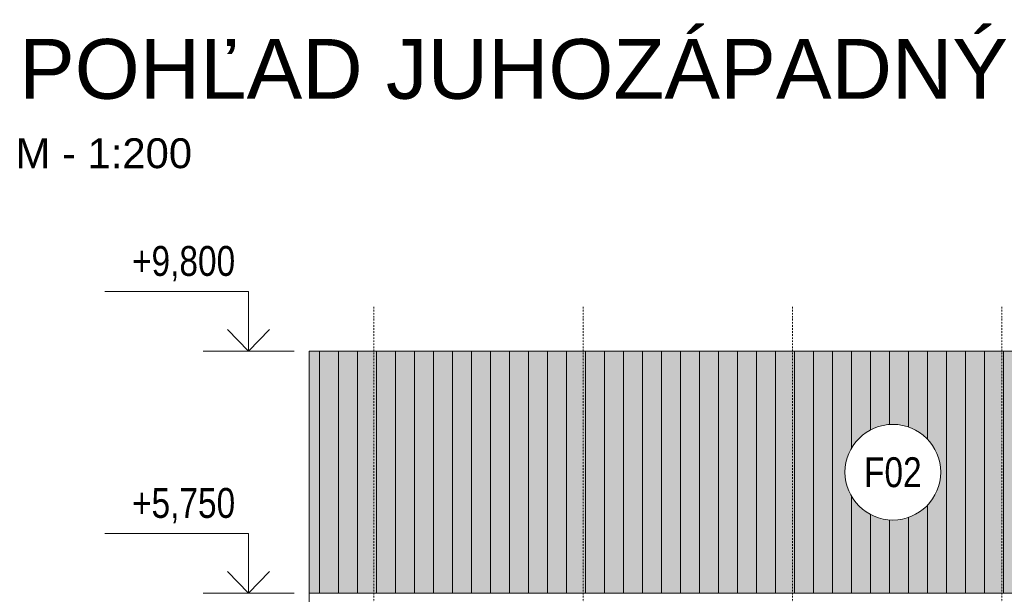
# Model space of a CAD drawing. Header units: millimetres. Extents: x -304119 to 197109, y 7818 to 249585.
# Tile 8 of 42: x -167888 to -151430, y 36563 to 46176. Entities that reach past the tile are written whole.
import ezdxf
from ezdxf.enums import TextEntityAlignment as Align

# ---------------------------------------------------------------- set-up
doc = ezdxf.new("R2010")
doc.units = ezdxf.units.MM
doc.set_wipeout_variables(frame=1)
doc.linetypes.add('DASHDOT', pattern=[25.4, 12.7, -6.35, 0, -6.35])
doc.linetypes.add('DOT', pattern=[6.35, 0, -6.35])
for name, color, linetype, lineweight in [('CKBUBLINY', 252, 'Continuous', 5), ('CKBUBLINY_POPIS', 252, 'Continuous', 5), ('CKKOTY_VYS', 252, 'Continuous', 5), ('CKRASTR', 252, 'DASHDOT', 5), ('CKSTENY_PODROVINOU', 252, 'Continuous', 5), ('CKSTENY_POHLED', 252, 'Continuous', 5), ('CKSTENY_SRAF', 252, 'Continuous', 5), ('CKTEXTY_MALE', 252, 'Continuous', 5), ('CKTEXTY_STREDNI', 252, 'Continuous', 5)]:
    doc.layers.add(name, color=color, linetype=linetype, lineweight=lineweight)
doc.layers.add('CKNETISK', color=252, linetype='Continuous', lineweight=5, plot=False)
doc.styles.get("Standard").update_dxf_attribs({"font": 'arial.ttf'})

# ---------------------------------------------------------------- blocks, each defined once
blk = doc.blocks.new('CK2D_HEIGHTDIM_E7E90077-A346-4FA0-BE6B-16243E22FE2E')
at = {"color": 0, "linetype": 'ByBlock', "lineweight": -2, "transparency": 16777216}
blk.add_lwpolyline([(-1.75, 1.8), (0, 0), (1.75, 1.8), (0, 0), (0, 5), (12, 5)], dxfattribs=at)
at = {"color": 0, "linetype": 'ByBlock', "lineweight": -2, "transparency": 16777216, "width": 0.8}
blk.add_attdef('VÝŠKA', text='', height=2.5, dxfattribs=at).set_placement((1.25, 5.8), align=Align.BOTTOM_LEFT)
at = {"color": 0, "linetype": 'ByBlock', "lineweight": -2, "transparency": 16777216, "width": 0.8, "flags": 8}
blk.add_attdef('OZNAČENIE', text='', height=2.5, dxfattribs=at).set_placement((1.25, 4.2), align=Align.TOP_LEFT)
at = {"layer": 'CKNETISK', "width": 0.8, "flags": 8}
blk.add_attdef('ZAOKRÚHĽOVANIE', text='', height=2.5, dxfattribs=at).set_placement((13.25, 5.8), align=Align.BOTTOM_LEFT)
blk = doc.blocks.new('CK_BUBBLE_1_0_0_W')
at = {"color": 0, "linetype": 'ByBlock', "lineweight": -2, "transparency": 16777216, "width": 0.8}
blk.add_attdef('NUM1', text='', height=262.5, dxfattribs=at).set_placement((858174.801, 872352.868), align=Align.MIDDLE_CENTER)
at = {"color": 0, "linetype": 'DOT', "transparency": 16777216}
blk.add_wipeout([(1, 0), (1, 0.024), (0.999, 0.048), (0.997, 0.072), (0.995, 0.096), (0.993, 0.12), (0.99, 0.144), (0.986, 0.168), (0.982, 0.191), (0.977, 0.215), (0.971, 0.238), (0.965, 0.262), (0.959, 0.285), (0.951, 0.308), (0.944, 0.331), (0.936, 0.353), (0.927, 0.376), (0.917, 0.398), (0.908, 0.42), (0.897, 0.442), (0.886, 0.463), (0.875, 0.484), (0.863, 0.505), (0.851, 0.526), (0.838, 0.546), (0.824, 0.566), (0.81, 0.586), (0.796, 0.605), (0.781, 0.624), (0.766, 0.643), (0.75, 0.661), (0.734, 0.679), (0.718, 0.696), (0.701, 0.713), (0.683, 0.73), (0.666, 0.746), (0.647, 0.762), (0.629, 0.778), (0.61, 0.792), (0.591, 0.807), (0.571, 0.821), (0.551, 0.834), (0.531, 0.847), (0.51, 0.86), (0.49, 0.872), (0.468, 0.884), (0.447, 0.895), (0.425, 0.905), (0.403, 0.915), (0.381, 0.924), (0.359, 0.933), (0.336, 0.942), (0.314, 0.95), (0.291, 0.957), (0.268, 0.964), (0.244, 0.97), (0.221, 0.975), (0.197, 0.98), (0.174, 0.985), (0.15, 0.989), (0.126, 0.992), (0.102, 0.995), (0.078, 0.997), (0.054, 0.999), (0.03, 1), (0.006, 1), (-0.018, 1), (-0.042, 0.999), (-0.066, 0.998), (-0.09, 0.996), (-0.114, 0.993), (-0.138, 0.99), (-0.162, 0.987), (-0.185, 0.983), (-0.209, 0.978), (-0.233, 0.973), (-0.256, 0.967), (-0.279, 0.96), (-0.302, 0.953), (-0.325, 0.946), (-0.348, 0.938), (-0.37, 0.929), (-0.392, 0.92), (-0.414, 0.91), (-0.436, 0.9), (-0.458, 0.889), (-0.479, 0.878), (-0.5, 0.866), (-0.521, 0.854), (-0.541, 0.841), (-0.561, 0.828), (-0.581, 0.814), (-0.6, 0.8), (-0.619, 0.785), (-0.638, 0.77), (-0.657, 0.754), (-0.674, 0.738), (-0.692, 0.722), (-0.709, 0.705), (-0.726, 0.688), (-0.742, 0.67), (-0.758, 0.652), (-0.774, 0.634), (-0.789, 0.615), (-0.803, 0.596), (-0.817, 0.576), (-0.831, 0.556), (-0.844, 0.536), (-0.857, 0.516), (-0.869, 0.495), (-0.881, 0.474), (-0.892, 0.452), (-0.902, 0.431), (-0.913, 0.409), (-0.922, 0.387), (-0.931, 0.365), (-0.94, 0.342), (-0.948, 0.319), (-0.955, 0.296), (-0.962, 0.273), (-0.968, 0.25), (-0.974, 0.227), (-0.979, 0.203), (-0.984, 0.18), (-0.988, 0.156), (-0.991, 0.132), (-0.994, 0.108), (-0.996, 0.084), (-0.998, 0.06), (-0.999, 0.036), (-1, 0.012), (-1, -0.012), (-0.999, -0.036), (-0.998, -0.06), (-0.996, -0.084), (-0.994, -0.108), (-0.991, -0.132), (-0.988, -0.156), (-0.984, -0.18), (-0.979, -0.203), (-0.974, -0.227), (-0.968, -0.25), (-0.962, -0.273), (-0.955, -0.296), (-0.948, -0.319), (-0.94, -0.342), (-0.931, -0.365), (-0.922, -0.387), (-0.913, -0.409), (-0.902, -0.431), (-0.892, -0.452), (-0.881, -0.474), (-0.869, -0.495), (-0.857, -0.516), (-0.844, -0.536), (-0.831, -0.556), (-0.817, -0.576), (-0.803, -0.596), (-0.789, -0.615), (-0.774, -0.634), (-0.758, -0.652), (-0.742, -0.67), (-0.726, -0.688), (-0.709, -0.705), (-0.692, -0.722), (-0.674, -0.738), (-0.657, -0.754), (-0.638, -0.77), (-0.619, -0.785), (-0.6, -0.8), (-0.581, -0.814), (-0.561, -0.828), (-0.541, -0.841), (-0.521, -0.854), (-0.5, -0.866), (-0.479, -0.878), (-0.458, -0.889), (-0.436, -0.9), (-0.414, -0.91), (-0.392, -0.92), (-0.37, -0.929), (-0.348, -0.938), (-0.325, -0.946), (-0.302, -0.953), (-0.279, -0.96), (-0.256, -0.967), (-0.233, -0.973), (-0.209, -0.978), (-0.185, -0.983), (-0.162, -0.987), (-0.138, -0.99), (-0.114, -0.993), (-0.09, -0.996), (-0.066, -0.998), (-0.042, -0.999), (-0.018, -1), (0.006, -1), (0.03, -1), (0.054, -0.999), (0.078, -0.997), (0.102, -0.995), (0.126, -0.992), (0.15, -0.989), (0.174, -0.985), (0.197, -0.98), (0.221, -0.975), (0.244, -0.97), (0.268, -0.964), (0.291, -0.957), (0.314, -0.95), (0.336, -0.942), (0.359, -0.933), (0.381, -0.924), (0.403, -0.915), (0.425, -0.905), (0.447, -0.895), (0.468, -0.884), (0.49, -0.872), (0.51, -0.86), (0.531, -0.847), (0.551, -0.834), (0.571, -0.821), (0.591, -0.807), (0.61, -0.792), (0.629, -0.778), (0.647, -0.762), (0.666, -0.746), (0.683, -0.73), (0.701, -0.713), (0.718, -0.696), (0.734, -0.679), (0.75, -0.661), (0.766, -0.643), (0.781, -0.624), (0.796, -0.605), (0.81, -0.586), (0.824, -0.566), (0.838, -0.546), (0.851, -0.526), (0.863, -0.505), (0.875, -0.484), (0.886, -0.463), (0.897, -0.442), (0.908, -0.42), (0.917, -0.398), (0.927, -0.376), (0.936, -0.353), (0.944, -0.331), (0.951, -0.308), (0.959, -0.285), (0.965, -0.262), (0.971, -0.238), (0.977, -0.215), (0.982, -0.191), (0.986, -0.168), (0.99, -0.144), (0.993, -0.12), (0.995, -0.096), (0.997, -0.072), (0.999, -0.048), (1, -0.024)], dxfattribs=at)
at = {"color": 0, "linetype": 'ByBlock', "lineweight": -2, "transparency": 16777216}
blk.add_circle((0, 0), 1, dxfattribs=at)

msp = doc.modelspace()

# ---------------------------------------------------------------- hatches: boundary and pattern name
at = {"layer": 'CKSTENY_SRAF', "linetype": 'ByBlock', "lineweight": 5, "ltscale": 0.2}
msp.add_hatch(color=252, dxfattribs=at).paths.add_polyline_path([(-163050.07651, 40630.86099), (-141220.07651, 40630.86099), (-141220.07651, 36682.90871), (-141220.07651, 36582.90871), (-163050.07651, 36582.90871)])
at = {"layer": 'CKSTENY_SRAF', "lineweight": 5}
h = msp.add_hatch(dxfattribs=at)
h.set_pattern_fill('HELUZ FAM NA SBC (50_44_38)', color=252, scale=100, angle=315, style=0)
h.set_pattern_definition([(270, (2106932.6, -1599172.33), (-317.5, -6e-14), [])])
h.paths.add_polyline_path([(-163050.07651, 40630.86099), (-141220.07651, 40630.86099), (-141220.07651, 36682.90871), (-141220.07651, 36582.90871), (-163050.07651, 36582.90871)])

# ---------------------------------------------------------------- linework, layer by layer
at = {"layer": 'CKKOTY_VYS', "color": 252, "lineweight": 5}
for p, q in [((-164823.43576, 40630.86099), (-163301.61115, 40630.86099)), ((-164823.43576, 36582.90871), (-163301.61115, 36582.90871))]:
    msp.add_line(p, q, dxfattribs=at)
at = {"layer": 'CKRASTR', "color": 252, "lineweight": 5, "ltscale": 2}
for p, q in [((-161970.07651, 41370.85044), (-161970.07651, 29681.66444)), ((-158470.07651, 41370.85044), (-158470.07651, 29681.66444)), ((-154970.07651, 41370.85044), (-154970.07651, 29681.66444)), ((-151470.07651, 41370.85044), (-151470.07651, 29681.66444))]:
    msp.add_line(p, q, dxfattribs=at)
at = {"layer": 'CKSTENY_PODROVINOU', "color": 252, "lineweight": 5}
for p, q in [((-163050.07651, 40630.86099), (-141220.07651, 40630.86099)), ((-163050.07651, 36582.90871), (-141220.07651, 36582.90871))]:
    msp.add_line(p, q, dxfattribs=at)
at = {"layer": 'CKSTENY_POHLED', "color": 252, "lineweight": 5}
msp.add_line((-163050.07651, 36382.90871), (-163050.07651, 40630.86099), dxfattribs=at)

# ---------------------------------------------------------------- block references
at = {"layer": 'CKKOTY_VYS', "color": 252, "lineweight": 5}
ref = msp.add_blockref('CK2D_HEIGHTDIM_E7E90077-A346-4FA0-BE6B-16243E22FE2E', (-164062.52346, 40630.86099), dxfattribs=dict(at, xscale=-200, yscale=200, zscale=200))
ref.add_attrib('VÝŠKA_001', '+9,800', (-166010.47707, 41889.76958), dxfattribs={"layer": '0', "color": 0, "linetype": 'ByBlock', "lineweight": -2, "transparency": 16777216, "height": 500, "width": 0.8})
ref = msp.add_blockref('CK2D_HEIGHTDIM_E7E90077-A346-4FA0-BE6B-16243E22FE2E', (-164062.52346, 36582.90871), dxfattribs=dict(at, xscale=-200, yscale=200, zscale=200))
ref.add_attrib('VÝŠKA_001', '+5,750', (-166010.47707, 37841.81731), dxfattribs={"layer": '0', "color": 0, "linetype": 'ByBlock', "lineweight": -2, "transparency": 16777216, "height": 500, "width": 0.8})

# ---------------------------------------------------------------- texts
at = {"layer": 'CKTEXTY_MALE', "color": 252, "lineweight": 5, "insert": (-167956.5862, 44191.75692), "char_height": 500, "width": 4938.5868075, "attachment_point": 1}
msp.add_mtext('M - 1:200', dxfattribs=at)
at = {"layer": 'CKTEXTY_STREDNI', "color": 252, "lineweight": 5, "insert": (-167899.39764, 45852.60944), "char_height": 1000, "width": 33850.0166206, "attachment_point": 1}
msp.add_mtext('\\pi-3000,l3000,t3000;POHĽAD JUHOZÁPADNÝ - navrhovaný stav:', dxfattribs=at)

# ---------------------------------------------------------------- next in the draw order: block references
at = {"layer": 'CKBUBLINY', "color": 252, "lineweight": 5}
ref = msp.add_blockref('CK_BUBBLE_1_0_0_W', (-153293.22632, 38606.08136), dxfattribs=dict(at, xscale=799.8, yscale=799.8, zscale=799.8))
ref.add_attrib('NUM1', 'F02', dxfattribs={"layer": 'CKBUBLINY_POPIS', "height": 499.875, "width": 0.8}).set_placement((-153293.22632, 38606.08136), align=Align.MIDDLE_CENTER)

doc.saveas('drawing.dxf')
